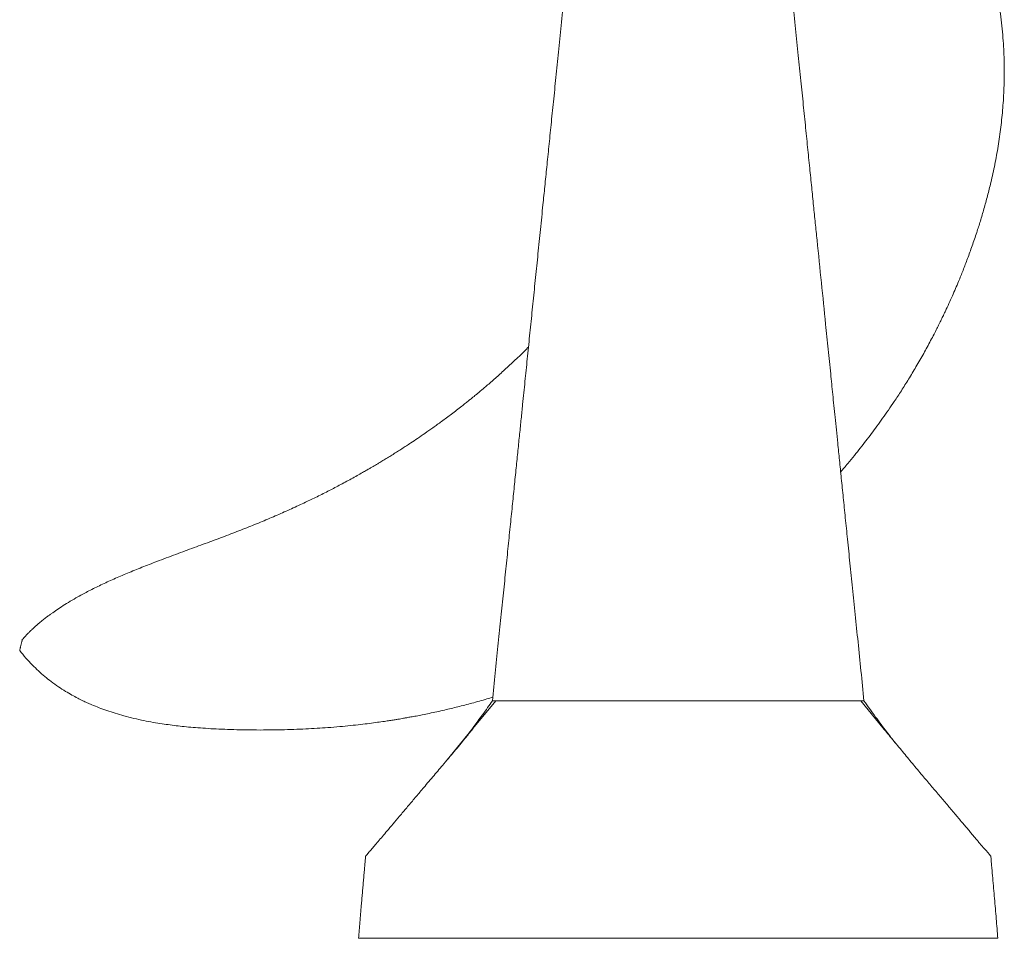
# Model space of a CAD drawing. Header units: millimetres. Extents: x 775 to 2221, y 770 to 3170.
# Tile 1 of 2: x 775 to 1856, y 770 to 1779. Entities that reach past the tile are written whole.
import ezdxf

# ---------------------------------------------------------------- set-up
doc = ezdxf.new("R2010")
doc.units = ezdxf.units.MM

msp = doc.modelspace()

# ---------------------------------------------------------------- linework, layer by layer
at = {"color": 7, "linetype": 'Continuous', "lineweight": 15}
for p, q in [((777, 1096), (775.7, 1090.3)), ((1722.7, 1001.2), (1698.3, 1030.9))]:
    msp.add_line(p, q, dxfattribs=at)
at = {"color": 7, "linetype": 'Continuous', "lineweight": 15, "flags": 128}
msp.add_lwpolyline([(1244.2, 966.2), (1266.9, 993.8), (1297.5, 1030.9)], dxfattribs=at)
at = {"color": 7, "linetype": 'Continuous', "lineweight": 15}
for points, knots in [([(1676.3, 1282.4), (1678.9, 1285.4), (1683.9, 1291.4), (1691.1, 1300.2), (1697.8, 1308.5), (1704, 1316.5), (1710.1, 1324.6), (1716.2, 1332.8), (1722.4, 1341.4), (1728.8, 1350.5), (1735.6, 1360.6), (1743.1, 1371.8), (1751.1, 1384.5), (1759.2, 1398.1), (1766, 1409.9), (1771.3, 1419.6), (1775.1, 1426.6), (1778.6, 1433.4), (1781.8, 1439.5), (1784.2, 1444.3), (1786, 1448), (1787.3, 1450.7), (1788.5, 1453.2), (1789.8, 1455.9), (1792.1, 1460.7), (1795.2, 1467.3), (1798.9, 1475.6), (1802.4, 1483.7), (1806.3, 1493), (1810.8, 1504), (1815.7, 1517), (1820.8, 1530.9), (1825.5, 1544.6), (1829.8, 1558.2), (1833.8, 1571.6), (1837.6, 1585.7), (1841.7, 1602), (1845.7, 1620.2), (1849.3, 1640.4), (1852.3, 1661.2), (1854.5, 1682.5), (1855.8, 1704.4), (1856.1, 1726.8), (1855.5, 1746.3), (1854.3, 1762.7), (1853, 1775.8), (1851.3, 1789.2), (1849.1, 1802.6), (1846.6, 1815.9), (1843.9, 1828.8), (1841, 1840.6), (1838, 1851.5), (1835, 1861.7), (1832, 1871.6), (1828.9, 1880.8), (1826, 1889.1), (1823.6, 1895.7), (1821.8, 1900.6), (1820.5, 1903.9), (1819.4, 1906.8), (1818.5, 1909), (1817.8, 1910.7), (1817.2, 1912.4), (1816.4, 1914.3), (1815.4, 1916.9), (1814, 1920.2), (1812.4, 1924), (1810.7, 1928.1), (1808.9, 1932.4), (1805.8, 1939.4), (1801.3, 1949.5), (1795, 1962.7), (1787.9, 1976.8), (1780.3, 1991.3), (1772, 2006), (1763.4, 2020.6), (1755.5, 2033), (1748.9, 2043), (1743.8, 2050.2), (1739, 2056.6), (1734.7, 2062.3), (1730.6, 2067.3), (1726.6, 2071.8), (1722.6, 2076.1), (1718.6, 2080), (1714.6, 2083.7), (1710.6, 2087.3), (1706.4, 2090.9), (1701.7, 2094.8), (1696.3, 2099.1), (1690.4, 2103.7), (1684.3, 2108.4), (1678.6, 2112.6), (1673.4, 2116.3), (1668.8, 2119.5), (1664.2, 2122.6), (1659.8, 2125.4), (1655.9, 2127.9), (1652.2, 2130.2), (1648.5, 2132.6), (1645.1, 2134.7), (1642.1, 2136.6), (1639.7, 2138.1), (1637.3, 2139.6), (1635.8, 2140.5), (1635.2, 2140.9)], [0, 0, 0, 0, 0.012184, 0.023898, 0.034535, 0.04481, 0.054798, 0.065191, 0.075997, 0.087223, 0.098881, 0.113195, 0.128308, 0.144435, 0.161615, 0.169666, 0.17794, 0.186029, 0.193003, 0.198814, 0.202556, 0.205567, 0.208017, 0.210983, 0.214654, 0.224092, 0.233309, 0.242243, 0.251021, 0.264321, 0.278448, 0.293437, 0.309379, 0.322726, 0.336888, 0.351913, 0.367402, 0.387864, 0.408737, 0.430044, 0.451811, 0.474065, 0.496833, 0.520141, 0.533441, 0.546926, 0.560598, 0.574443, 0.588481, 0.602041, 0.614709, 0.625749, 0.636693, 0.647296, 0.657302, 0.666461, 0.674491, 0.678735, 0.682425, 0.685528, 0.688016, 0.68987, 0.691237, 0.693369, 0.696241, 0.70001, 0.704361, 0.708915, 0.713659, 0.718578, 0.732531, 0.747562, 0.763766, 0.781009, 0.798144, 0.815741, 0.833443, 0.843416, 0.852587, 0.860811, 0.868076, 0.874638, 0.880742, 0.88674, 0.892714, 0.898328, 0.903741, 0.909489, 0.915794, 0.922981, 0.931026, 0.939249, 0.947109, 0.953019, 0.958795, 0.964493, 0.970103, 0.975037, 0.979139, 0.983572, 0.988665, 0.991527, 0.994601, 0.997579, 1, 1, 1, 1]), ([(1372.5, 1803.2), (1371.5, 1793), (1369.5, 1773.2), (1366.5, 1744), (1363.6, 1716.1), (1360.9, 1689.4), (1358.3, 1664.2), (1355.9, 1640.3), (1353.6, 1617.7), (1351.4, 1596.4), (1349.1, 1573.6), (1346.6, 1548.9), (1343.9, 1522.2), (1341.2, 1496), (1338.6, 1470.2), (1336.4, 1448.8), (1334.7, 1431.9), (1333.4, 1419.2), (1332.1, 1406.6), (1330.9, 1394.2), (1329.6, 1381.8), (1328.3, 1369.2), (1326.9, 1355.5), (1325.4, 1340.4), (1323.7, 1323.6), (1321.8, 1305.6), (1319.9, 1286.4), (1317.8, 1266), (1315.6, 1244.4), (1313.3, 1221.6), (1310.8, 1197.6), (1308.3, 1172.3), (1305.6, 1146.1), (1302.8, 1118.8), (1299.9, 1090.5), (1296.9, 1061.1), (1294.9, 1041.1), (1293.9, 1030.9)], [0, 0, 0, 0, 0.039392, 0.077166, 0.11332, 0.147854, 0.180764, 0.211507, 0.240682, 0.268291, 0.294333, 0.329497, 0.364015, 0.397993, 0.431433, 0.464333, 0.480876, 0.497279, 0.513542, 0.529665, 0.545649, 0.561606, 0.578594, 0.59877, 0.620504, 0.643798, 0.668651, 0.695063, 0.723034, 0.752565, 0.783655, 0.816305, 0.850513, 0.885629, 0.922248, 0.960372, 1, 1, 1, 1]), ([(1701.9, 1030.9), (1700.8, 1041.9), (1698.6, 1063.4), (1695.4, 1095.1), (1692.3, 1125.4), (1689.3, 1154.3), (1686.5, 1181.9), (1683.9, 1207.7), (1681.4, 1231.7), (1679.2, 1253.9), (1677, 1275), (1675, 1294.9), (1673.2, 1312.6), (1671.6, 1328.3), (1670.2, 1342.1), (1668.9, 1355.1), (1667.6, 1367.3), (1666.5, 1378.9), (1664.8, 1395.4), (1662.5, 1417.3), (1659.2, 1450.6), (1655.1, 1490.6), (1651.3, 1527.7), (1648.4, 1555.9), (1646.5, 1575.2), (1644.4, 1595.3), (1642.2, 1616.8), (1639.9, 1639.6), (1637.5, 1663.8), (1634.9, 1689.2), (1632.1, 1715.9), (1629.3, 1743.9), (1626.3, 1773.1), (1624.3, 1793), (1623.2, 1803.2)], [0, 0, 0, 0, 0.042729, 0.083704, 0.122924, 0.160391, 0.196104, 0.230062, 0.260474, 0.289326, 0.31662, 0.342353, 0.366528, 0.385482, 0.403354, 0.420143, 0.435849, 0.450566, 0.465182, 0.500098, 0.535666, 0.594665, 0.655374, 0.679692, 0.704356, 0.730317, 0.757845, 0.787549, 0.818885, 0.851851, 0.886448, 0.922673, 0.960524, 1, 1, 1, 1]), ([(1333.4, 1419.6), (1332.6, 1418.7), (1327.8, 1413.9), (1319.1, 1405.5), (1309.5, 1396.5), (1302.2, 1389.9), (1297.2, 1385.4), (1292.2, 1381.1), (1287.6, 1377.1), (1283.6, 1373.7), (1280.4, 1371), (1278.3, 1369.2), (1276.8, 1368), (1275.4, 1366.8), (1273.5, 1365.3), (1270.9, 1363.2), (1267.8, 1360.7), (1264.2, 1357.8), (1257.8, 1352.8), (1249.1, 1346), (1238.5, 1338.2), (1228.8, 1331.1), (1220, 1324.9), (1211.9, 1319.4), (1205.1, 1314.8), (1199.4, 1311.1), (1194.5, 1307.9), (1189.6, 1304.8), (1184.7, 1301.7), (1179.8, 1298.6), (1174.9, 1295.6), (1170.7, 1293.1), (1167.6, 1291.2), (1165.6, 1290), (1163.8, 1289), (1161.8, 1287.8), (1159, 1286.2), (1155.4, 1284.1), (1150.8, 1281.5), (1145.2, 1278.3), (1138.8, 1274.8), (1132.2, 1271.2), (1125.7, 1267.7), (1119.4, 1264.4), (1110.7, 1259.9), (1099.9, 1254.5), (1085.9, 1247.8), (1071.2, 1241), (1055.3, 1234), (1038.9, 1227), (1021.8, 1220.1), (1004.1, 1213.3), (985.5, 1206.3), (966.1, 1199.2), (945.9, 1191.8), (926.7, 1184.6), (909, 1177.7), (893.3, 1171.3), (878.2, 1164.9), (864.1, 1158.4), (851, 1151.9), (839.8, 1145.9), (830.3, 1140.4), (822.6, 1135.7), (815.7, 1131.2), (810.5, 1127.5), (806.7, 1124.7), (803.7, 1122.5), (800.2, 1119.7), (796.6, 1116.7), (793.3, 1113.9), (790.8, 1111.7), (789.2, 1110.2), (788, 1109.1), (786.9, 1108), (785.3, 1106.5), (783.1, 1104.4), (780.5, 1101.6), (778.6, 1099.5), (777.6, 1098.4)], [0, 0, 0, 0, 0.0057021, 0.031277, 0.0557895, 0.0664475, 0.0768891, 0.0871138, 0.09693, 0.1051279, 0.111498, 0.1160427, 0.1178983, 0.1205595, 0.1243944, 0.1294016, 0.1355793, 0.142925, 0.1510527, 0.1729205, 0.1939505, 0.2119246, 0.2285308, 0.2436683, 0.2573446, 0.2664005, 0.2752585, 0.2841522, 0.2930797, 0.3020395, 0.31103, 0.3196698, 0.3246491, 0.3279538, 0.3304062, 0.3339809, 0.3390196, 0.3453774, 0.3530488, 0.363353, 0.3751334, 0.3868484, 0.3981888, 0.409164, 0.4197808, 0.4434159, 0.46513, 0.4915344, 0.5182678, 0.5456962, 0.5739252, 0.6032112, 0.6335919, 0.6655247, 0.698844, 0.7333437, 0.7601176, 0.7866391, 0.811908, 0.8358714, 0.8585068, 0.8798136, 0.8949328, 0.9091757, 0.9219723, 0.9333327, 0.9385003, 0.9438276, 0.9507934, 0.9594592, 0.9658207, 0.9710353, 0.9749316, 0.9764114, 0.9786058, 0.9820727, 0.9868026, 0.9927844, 1, 1, 1, 1]), ([(777.6, 1098.3), (777.6, 1098.3), (777.6, 1098.4), (777.5, 1098), (777.4, 1097.3), (777.2, 1096.6), (777.1, 1096.2), (777, 1096)], [0, 0, 0, 0, 0.143055, 0.400381, 0.657, 0.914326, 1, 1, 1, 1]), ([(775.7, 1090.3), (775.6, 1089.9), (775.4, 1089.1), (775.1, 1087.9), (774.9, 1086.9), (774.7, 1086.4), (774.7, 1086.4), (774.7, 1086.4)], [0, 0, 0, 0, 0.214918, 0.429845, 0.644764, 0.859688, 1, 1, 1, 1]), ([(774.7, 1086.3), (776.9, 1083.5), (781.3, 1078.1), (788.3, 1070.5), (795.2, 1063.8), (802.1, 1057.7), (809.4, 1051.9), (817, 1046.5), (824.7, 1041.5), (831.8, 1037.4), (838.1, 1034), (843.7, 1031.2), (848.8, 1028.8), (854.8, 1026.2), (862, 1023.3), (870.6, 1020.2), (879.7, 1017.2), (889.6, 1014.3), (900.1, 1011.7), (910.9, 1009.3), (921.2, 1007.3), (930.8, 1005.8), (939.9, 1004.5), (948.8, 1003.3), (958, 1002.4), (968, 1001.5), (978.9, 1000.7), (990.6, 1000), (1003.3, 999.5), (1016.9, 999.1), (1031.3, 998.9), (1046.5, 998.9), (1061.4, 999.1), (1075.6, 999.5), (1088.6, 1000.1), (1101.1, 1000.7), (1113.6, 1001.6), (1125.8, 1002.6), (1137.8, 1003.7), (1148.7, 1004.9), (1158.5, 1006.1), (1167.3, 1007.3), (1174.6, 1008.3), (1180.7, 1009.2), (1185.7, 1010), (1189.8, 1010.7), (1193.3, 1011.2), (1196.6, 1011.8), (1200.2, 1012.5), (1204.8, 1013.3), (1210.4, 1014.3), (1217.2, 1015.6), (1224.7, 1017.2), (1232.9, 1018.9), (1243.3, 1021.3), (1256.1, 1024.4), (1271.7, 1028.4), (1284.5, 1032), (1292.1, 1034.4), (1294.3, 1035)], [0, 0, 0, 0, 0.020137, 0.039144, 0.057129, 0.074181, 0.090372, 0.108738, 0.125742, 0.140791, 0.153889, 0.165042, 0.174879, 0.185302, 0.200786, 0.217574, 0.235142, 0.25312, 0.273959, 0.294308, 0.313404, 0.331213, 0.347703, 0.363602, 0.380134, 0.398316, 0.418147, 0.439625, 0.462736, 0.487396, 0.51361, 0.541354, 0.57064, 0.594751, 0.618952, 0.641805, 0.663301, 0.687126, 0.709034, 0.729017, 0.747062, 0.763157, 0.777291, 0.787834, 0.796916, 0.804557, 0.810762, 0.816151, 0.822838, 0.831005, 0.84171, 0.854237, 0.868575, 0.883865, 0.899793, 0.927054, 0.956293, 0.987616, 1, 1, 1, 1]), ([(1293.9, 1030.9), (1292.1, 1028.4), (1288.5, 1023.3), (1283.1, 1015.9), (1278, 1009), (1273.9, 1003.3), (1270.5, 998.8), (1267.9, 995.3), (1266.1, 992.9), (1265.2, 991.7), (1265, 991.5)], [0, 0, 0, 0, 0.185682, 0.385338, 0.561177, 0.713076, 0.817284, 0.906045, 0.979316, 1, 1, 1, 1]), ([(1293.9, 1030.9), (1294, 1030.9), (1294.3, 1030.9), (1295.5, 1030.9), (1296.8, 1030.9), (1297.5, 1030.9)], [0, 0, 0, 0, 0.3226317, 0.6614514, 1, 1, 1, 1]), ([(1297.5, 1030.9), (1299.7, 1030.9), (1306.1, 1030.9), (1321.4, 1030.9), (1341.9, 1030.9), (1367.1, 1030.9), (1396.3, 1030.9), (1428.4, 1030.9), (1462.6, 1030.9), (1486.1, 1030.9), (1509.6, 1030.9), (1533.1, 1030.9), (1567.3, 1030.9), (1599.5, 1030.9), (1628.6, 1030.9), (1653.8, 1030.9), (1674.4, 1030.9), (1689.7, 1030.9), (1696.1, 1030.9), (1698.3, 1030.9)], [0.3848059, 0.3848059, 0.3848059, 0.3848059, 0.3992052, 0.4136044, 0.4280037, 0.4424029, 0.4568022, 0.4712015, 0.4856007, 0.5, 0.5, 0.5143993, 0.5287985, 0.5431978, 0.5575971, 0.5719963, 0.5863956, 0.6007948, 0.6151941, 0.6151941, 0.6151941, 0.6151941]), ([(1698.3, 1030.9), (1698.9, 1030.9), (1700.2, 1030.9), (1701.4, 1030.9), (1701.9, 1030.9), (1701.9, 1030.9), (1701.9, 1030.9)], [0, 0, 0, 0, 0.330858, 0.661969, 0.992823, 1, 1, 1, 1]), ([(1736.2, 984.8), (1736.2, 984.9), (1734.8, 986.6), (1731.5, 990.7), (1726.5, 997.3), (1720.8, 1004.8), (1714.6, 1013.2), (1708.3, 1022), (1703.9, 1028), (1701.9, 1030.9)], [0, 0, 0, 0, 0.005282, 0.162777, 0.32322, 0.488358, 0.659854, 0.839276, 1, 1, 1, 1]), ([(1273, 1001.2), (1271.8, 999.6), (1269.2, 996.4), (1264.7, 990.8), (1259.5, 984.4), (1253.5, 977.2), (1247.1, 969.6), (1239.2, 960.2), (1229.6, 948.9), (1219.4, 936.9), (1210.1, 925.8), (1201.9, 916.1), (1194, 906.8), (1186.6, 898), (1180.1, 890.3), (1174.5, 883.6), (1169.7, 878), (1165.4, 872.9), (1162.3, 869.2), (1160.3, 866.8), (1159.2, 865.6), (1158.5, 864.9), (1157.9, 864.2), (1157.4, 863.6), (1156.8, 863), (1156.2, 862.2), (1155.5, 861.5), (1155.1, 860.9), (1154.8, 860.6), (1154.7, 860.5), (1154.5, 860.1), (1154.5, 859.3), (1154.4, 858), (1154.2, 855.6), (1153.8, 851.7), (1153.3, 846.1), (1152.8, 839.8), (1152.2, 833.1), (1151.6, 826.3), (1151, 819.6), (1150.4, 812.9), (1149.5, 802.3), (1148.3, 788), (1147.3, 776), (1146.8, 770.1)], [0, 0, 0, 0, 0.028057, 0.056645, 0.089185, 0.123513, 0.159609, 0.1968, 0.257388, 0.32052, 0.367117, 0.414058, 0.458334, 0.499713, 0.538219, 0.567382, 0.594529, 0.618445, 0.638895, 0.64755, 0.651602, 0.655696, 0.660011, 0.664521, 0.668401, 0.671802, 0.675136, 0.678723, 0.679666, 0.68013, 0.680577, 0.684309, 0.687637, 0.6945, 0.7097, 0.729768, 0.753271, 0.777157, 0.800961, 0.824717, 0.848461, 0.872231, 0.937155, 1, 1, 1, 1]), ([(1848.9, 770.1), (1848.6, 773.6), (1848, 780.8), (1847.1, 791.7), (1846.2, 802.7), (1845.2, 813.9), (1844.3, 825), (1843.3, 836.2), (1842.5, 845.1), (1841.9, 851.6), (1841.6, 855.2), (1841.4, 857.9), (1841.3, 859.5), (1841.2, 860.3), (1841.1, 860.5), (1840.8, 860.8), (1840.4, 861.3), (1839.9, 861.9), (1839, 862.9), (1837.9, 864.3), (1836.7, 865.7), (1835.3, 867.2), (1833.5, 869.2), (1831.2, 871.8), (1828.7, 874.8), (1826.1, 877.9), (1823.3, 881.2), (1820.4, 884.7), (1815.8, 890.1), (1809.5, 897.6), (1801.5, 907.1), (1793, 917.1), (1784.3, 927.4), (1775.3, 938), (1765.5, 949.6), (1755, 962.1), (1744.2, 975.3), (1733.4, 988.3), (1726.3, 996.9), (1722.7, 1001.2)], [0, 0, 0, 0, 0.0379391, 0.0765878, 0.1160883, 0.1558069, 0.1954677, 0.235242, 0.2744936, 0.2908002, 0.3043805, 0.313082, 0.320084, 0.3209907, 0.3214378, 0.3233938, 0.3249638, 0.327873, 0.3323385, 0.339218, 0.3472934, 0.3549756, 0.3622393, 0.3766307, 0.3906043, 0.4054163, 0.4211536, 0.4378222, 0.4554277, 0.4982771, 0.5440109, 0.5913744, 0.6403666, 0.6909826, 0.7432131, 0.8060879, 0.8697966, 0.9344835, 1, 1, 1, 1]), ([(1146.9, 770.1), (1146.9, 770.1), (1146.9, 770.1), (1147.6, 770.1), (1148.9, 770.1), (1150.4, 770.1), (1151.1, 770.1)], [0, 0, 0, 0, 0.149681, 0.43305, 0.716637, 1, 1, 1, 1]), ([(1358, 770.1), (1368.3, 770.1), (1389.8, 770.1), (1424.5, 770.1), (1460.8, 770.1), (1485.5, 770.1), (1510.2, 770.1), (1535, 770.1), (1571.3, 770.1), (1606, 770.1), (1627.5, 770.1), (1637.7, 770.1)], [0.3088379, 0.3088379, 0.3088379, 0.3088379, 0.3566284, 0.404419, 0.4522095, 0.5, 0.5, 0.5477905, 0.595581, 0.6433716, 0.6911621, 0.6911621, 0.6911621, 0.6911621]), ([(1844.6, 770.1), (1845.4, 770.1), (1846.9, 770.1), (1848.2, 770.1), (1848.9, 770.1), (1848.9, 770.1), (1848.8, 770.1)], [0, 0, 0, 0, 0.283373, 0.5669729, 0.8503192, 1, 1, 1, 1])]:
    msp.add_open_spline(points, degree=3, knots=knots, dxfattribs=at)
for points in [[(1151.1, 770.1), (1154.5, 770.1), (1162.8, 770.1), (1179.2, 770.1), (1198.9, 770.1), (1221.3, 770.1), (1245.5, 770.1), (1270.6, 770.1), (1295.7, 770.1), (1311.8, 770.1), (1319.6, 770.1)], [(1319.6, 770.1), (1321.5, 770.1), (1325.1, 770.1), (1330.3, 770.1), (1335.3, 770.1), (1340.1, 770.1), (1344.8, 770.1), (1349.4, 770.1), (1353.8, 770.1), (1356.6, 770.1), (1358, 770.1)], [(1637.7, 770.1), (1639.1, 770.1), (1642, 770.1), (1646.4, 770.1), (1650.9, 770.1), (1655.6, 770.1), (1660.5, 770.1), (1665.5, 770.1), (1670.7, 770.1), (1674.3, 770.1), (1676.2, 770.1)], [(1676.2, 770.1), (1683.9, 770.1), (1700.1, 770.1), (1725.2, 770.1), (1750.3, 770.1), (1774.4, 770.1), (1796.8, 770.1), (1816.6, 770.1), (1832.9, 770.1), (1841.2, 770.1), (1844.6, 770.1)]]:
    msp.add_open_spline(points, degree=3, dxfattribs=at)

doc.saveas('drawing.dxf')
